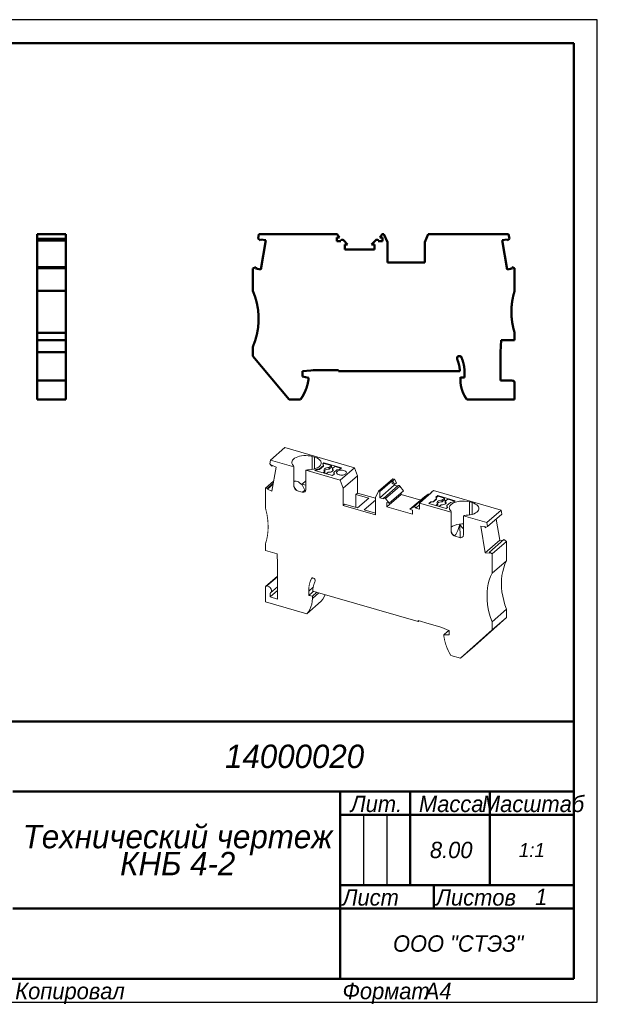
# Model space of a CAD drawing. Header units: millimetres. Extents: x 0 to 297, y 0 to 210.
# Tile 2 of 2: x 173 to 297, y 0 to 210. Entities that reach past the tile are written whole.
import ezdxf

# ---------------------------------------------------------------- set-up
doc = ezdxf.new("R2010")
doc.units = ezdxf.units.MM

# ---------------------------------------------------------------- blocks, each defined once
blk = doc.blocks.new('_FR1Страница_1')
at = {"color": 7, "lineweight": 25, "flags": 128}
for points in [[(297, 210), (0, 210)], [(297, 0), (297, 210)], [(247, 40), (247, 25)], [(252, 40), (252, 25)], [(242, 20), (292, 20)], [(0, 0), (297, 0)]]:
    blk.add_lwpolyline(points, dxfattribs=at)
at = {"color": 7, "lineweight": 50, "flags": 128}
for points in [[(20, 205), (292, 205)], [(292, 205), (292, 5)], [(107, 60), (292, 60)], [(172, 45), (292, 45)], [(242, 45), (242, 5)], [(257, 45), (257, 25)], [(274, 45), (274, 25)], [(242, 40), (292, 40)], [(242, 25), (292, 25)], [(262, 25), (262, 20)], [(172, 20), (292, 20)], [(292, 5), (20, 5)]]:
    blk.add_lwpolyline(points, dxfattribs=at)
at = {"color": 7}
for s, insert, char_height, width, attachment_point in [('\\pl0.5;{\\fT-FLEX Type A|b0|i1;\\l14000020 \\P}', (232, 52.5), 5, 122.5, 5), ('\\pl0.5;{\\fT-FLEX Type A|b0|i1;\\lМасштаб\\P}', (283, 44.125), 3.5, 19.75, 2), ('\\pl0.5;{\\fT-FLEX Type A|b0|i1;\\lЛит.\\P}', (249.5, 44.125), 3.5, 16.75, 2), ('\\pl0.5;{\\fT-FLEX Type A|b0|i1;\\lМасса\\P}', (265.5, 44.125), 3.5, 18.75, 2), ('\\pl0.5;{\\fT-FLEX Type A|b0|i1;\\l8.00\\P}', (265.5, 32.5), 3.5, 18.75, 5), ('{\\fT-FLEX Type A|b0|i1;\\l1:1\\P}', (283, 32.5), 3, 19.5, 5), ('\\pl0.5;{\\fT-FLEX Type A|b0|i1;\\l\\P}', (244.5, 32.5), 3.5, 6.75, 5), ('\\pl0.5;{\\fT-FLEX Type A|b0|i1;\\l\\P}', (249.5, 32.5), 3.5, 6.75, 5), ('\\pl0.5;{\\fT-FLEX Type A|b0|i1;\\l\\P}', (254.5, 32.5), 3.5, 6.75, 5), ('\\pl0.5;{\\fT-FLEX Type A|b0|i1;\\l\\H0.857143x;\\P}', (283, 32.5), 3.5, 19.75, 5), ('\\pl0.5;{\\fT-FLEX Type A|b0|i1;\\lЛист\\P}', (242, 24.125), 3.5, 11.75, 1), ('\\pl0.5;{\\fT-FLEX Type A|b0|i1;\\l\\H0.857143x;\\P}', (257, 24.125), 3.5, 11.75, 2), ('\\pl0.5;{\\fT-FLEX Type A|b0|i1;\\lЛистов\\P}', (262, 24.125), 3.5, 17.75, 1), ('{\\fT-FLEX Type A|b0|i1;\\l1\\P}', (285, 22.5), 3.5, 15.75, 5), ('\\pl0.5;{\\fT-FLEX Type A|b0|i1;\\l\\H0.857143x;\\P}', (285, 24.125), 3.5, 15.75, 2), ('{\\fT-FLEX Type A|b0|i1;\\l\\P}', (257, 22.5), 3.5, 11.75, 5), ('{\\fT-FLEX Type A|b0|i1;\\l}', (207, 20), 3, 71.5, 5), ('\\pl0.5;{\\fT-FLEX Type A|b0|i1;\\lООО "СТЭЗ"\\P}', (267, 12.5), 3.5, 51.75, 5), ('\\pl0.6;{\\fT-FLEX Type A|b0|i1;\\l \\P}', (207, 12.5), 3.5, 71.75, 5), ('\\pl0.5;{\\fT-FLEX Type A|b0|i1;\\lКопировал\\P}', (172, 4.125), 3.5, 23.566, 1), ('\\pl0.5;{\\fT-FLEX Type A|b0|i1;\\l\\P}', (193.816, 4.125), 3.5, 40.967, 1), ('\\pl0.5;{\\fT-FLEX Type A|b0|i1;\\lФормат\\P}', (242, 4.125), 3.5, 18.675, 1), ('\\pl0.5;{\\fT-FLEX Type A|b0|i1;\\l\\P}', (258.925, 4.125), 3.5, 9.825, 1), ('{\\fT-FLEX Type A|b0|i1;\\lA4\\P}', (262.962, 4.125), 3.5, 9.825, 2)]:
    blk.add_mtext(s, dxfattribs=dict(at, insert=insert, char_height=char_height, width=width, attachment_point=attachment_point))
at = {"color": 7, "insert": (207, 32.5), "char_height": 5, "width": 72.5, "attachment_point": 5, "line_spacing_factor": 0.692771}
blk.add_mtext('\\pl0.5;{\\fT-FLEX Type A|b0|i1;\\lТехнический чертеж\\PКНБ 4-2\\P}', dxfattribs=at)
blk = doc.blocks.new('Страница_1')
at = {"color": 7, "lineweight": 50, "flags": 128}
for points in [[(183.312, 164.161), (177.162, 164.161)], [(177.162, 163.159), (177.162, 164.161)], [(183.312, 163.159), (177.162, 163.159)], [(177.162, 162.766), (177.162, 163.159)], [(177.162, 162.766), (183.312, 162.766)], [(177.162, 157.077), (177.162, 162.76)], [(183.312, 163.159), (183.312, 164.161)], [(183.312, 162.766), (183.312, 163.159)], [(183.312, 157.077), (183.312, 162.76)], [(224.602, 164.161), (224.438, 163.232)], [(224.438, 163.232), (224.993, 162.766)], [(241.364, 164.161), (224.602, 164.161)], [(225.041, 163.033), (224.993, 162.766)], [(226.095, 162.848), (224.997, 156.619)], [(226.095, 162.848), (225.041, 163.033)], [(241.262, 163.461), (241.854, 163.461)], [(241.262, 163.461), (241.262, 162.661)], [(241.262, 162.661), (242.172, 162.661)], [(241.364, 164.161), (241.854, 163.461)], [(243.595, 161.962), (242.684, 162.873)], [(248.73, 161.962), (249.641, 162.873)], [(250.153, 162.661), (251.062, 162.661)], [(250.471, 163.461), (250.961, 164.161)], [(250.471, 163.461), (251.062, 163.461)], [(250.961, 164.161), (251.373, 164.161)], [(251.062, 162.661), (251.062, 163.461)], [(252.112, 162.411), (251.373, 164.161)], [(252.112, 158.111), (252.112, 162.411)], [(260.852, 164.161), (260.112, 162.411)], [(260.112, 162.411), (260.112, 158.111)], [(260.852, 164.161), (278.023, 164.161)], [(277.684, 163.033), (276.63, 162.848)], [(277.728, 156.619), (276.63, 162.848)], [(277.731, 162.766), (277.684, 163.033)], [(277.731, 162.766), (278.2, 163.159)], [(278.2, 163.159), (278.023, 164.161)], [(242.987, 161.962), (243.595, 161.962)], [(242.987, 161.962), (242.987, 160.911)], [(242.987, 160.911), (249.337, 160.911)], [(248.73, 161.962), (249.337, 161.962)], [(249.337, 161.962), (249.337, 160.911)], [(252.112, 158.111), (260.112, 158.111)], [(183.312, 157.072), (177.162, 157.072)], [(177.162, 156.862), (177.162, 157.072)], [(183.312, 156.862), (177.162, 156.862)], [(177.162, 152.061), (177.162, 156.862)], [(183.312, 156.862), (183.312, 157.072)], [(183.312, 152.061), (183.312, 156.862)], [(223.99, 157.072), (223.312, 156.826)], [(223.312, 156.826), (223.312, 152.061)], [(223.99, 157.072), (223.942, 156.805)], [(223.942, 156.805), (224.997, 156.619)], [(277.728, 156.619), (278.782, 156.805)], [(279.312, 156.862), (278.735, 157.072)], [(278.782, 156.805), (278.735, 157.072)], [(279.312, 152.061), (279.312, 156.862)], [(177.162, 152.061), (177.162, 147.561)], [(177.162, 152.061), (183.312, 152.061)], [(183.312, 152.061), (183.312, 147.561)], [(177.162, 147.561), (177.162, 143.061)], [(183.312, 147.561), (183.312, 143.061)], [(177.162, 141.461), (177.162, 143.061)], [(177.162, 143.061), (183.312, 143.061)], [(177.162, 141.461), (177.162, 138.961)], [(183.312, 141.461), (177.162, 141.461)], [(183.312, 141.461), (183.312, 143.061)], [(183.312, 141.461), (183.312, 138.961)], [(276.411, 141.461), (276.312, 138.961)], [(276.411, 141.461), (279.312, 141.461)], [(279.312, 141.461), (279.312, 143.061)], [(177.162, 138.961), (177.162, 132.861)], [(177.162, 138.961), (183.312, 138.961)], [(183.312, 138.961), (183.312, 132.866)], [(223.312, 138.061), (223.312, 140.061)], [(276.312, 138.961), (276.312, 132.861)], [(231.126, 128.811), (223.312, 138.061)], [(233.912, 134.861), (233.968, 134.866)], [(233.912, 134.861), (233.912, 134.553)], [(233.968, 134.866), (235.758, 135.022)], [(235.758, 135.022), (236.198, 135.061)], [(236.198, 135.061), (238.859, 135.061)], [(238.859, 135.061), (241.612, 135.061)], [(241.612, 134.861), (241.612, 135.061)], [(267.606, 134.861), (241.612, 134.861)], [(267.574, 135.31), (267.606, 134.861)], [(268.584, 135.25), (268.612, 134.561)], [(177.162, 132.832), (177.162, 132.861)], [(178.262, 132.861), (177.162, 132.861)], [(177.162, 132.832), (177.162, 132.348)], [(183.312, 132.861), (178.265, 132.861)], [(183.312, 132.832), (183.312, 132.861)], [(183.312, 132.832), (183.312, 132.348)], [(233.912, 134.553), (233.912, 134.393)], [(233.912, 134.393), (233.912, 133.761)], [(233.912, 133.761), (235.212, 133.413)], [(235.212, 132.961), (235.212, 133.413)], [(267.712, 133.004), (267.712, 133.561)], [(268.112, 133.526), (267.712, 133.561)], [(268.612, 133.482), (268.112, 133.526)], [(268.612, 134.561), (268.612, 134.184)], [(268.612, 134.184), (268.612, 133.971)], [(268.612, 133.971), (268.612, 133.482)], [(278.712, 132.861), (276.312, 132.861)], [(278.937, 132.832), (278.712, 132.861)], [(177.162, 128.811), (177.162, 132.348)], [(183.312, 128.811), (183.312, 132.348)], [(279.312, 128.811), (279.312, 132.348)], [(183.312, 128.811), (177.162, 128.811)], [(231.126, 128.811), (233.517, 128.811)], [(269.107, 128.811), (279.312, 128.811)]]:
    blk.add_lwpolyline(points, dxfattribs=at)
at = {"color": 7, "linetype": 'Continuous', "lineweight": 50, "const_width": 0.5}
for points in [[(242.684, 162.873, 0.6681786), (242.172, 162.661, 0.6681786)], [(250.153, 162.661, 0.6681786), (249.641, 162.873, 0.6681786)], [(223.312, 140.061, 0.2087122), (223.312, 152.061, 0.2087122)], [(279.312, 152.061, 0.0763208), (278.621, 147.561, 0.0763208)], [(278.621, 147.561, 0.0763208), (279.312, 143.061, 0.0763208)], [(267.954, 137.801, 0.8171923), (266.993, 137.606, 0.8171923)], [(266.993, 137.606, 0.1005988), (267.033, 137.411, 0.1005988)], [(267.574, 135.31, 0.0746912), (267.033, 137.411, 0.0746912)], [(268.584, 135.25, 0.079661), (267.954, 137.801, 0.079661)], [(233.517, 128.811, 0.1196559), (235.212, 132.961, 0.1196559)], [(267.712, 133.004, 0.1619815), (269.107, 128.811, 0.1619815)], [(279.312, 132.348, 0.3419987), (278.937, 132.832, 0.3419987)]]:
    blk.add_lwpolyline(points, format="xyb", dxfattribs=at)
at = {"color": 7, "lineweight": 18, "flags": 128}
for points in [[(227.118, 115.855), (230.193, 118.518)], [(245.063, 114.225), (230.193, 118.518)], [(226.965, 115.031), (227.118, 115.855)], [(232.063, 114.427), (227.118, 115.855)], [(231.956, 114.737), (231.784, 114.952), (231.682, 115.177), (231.653, 115.408), (231.698, 115.639), (231.816, 115.862), (232.003, 116.074), (232.256, 116.268), (232.567, 116.439), (232.928, 116.584), (233.331, 116.698), (233.765, 116.778), (234.219, 116.823), (234.681, 116.831), (235.14, 116.803), (235.585, 116.738), (236.003, 116.638)], [(236.003, 116.638), (236.522, 116.488)], [(236.003, 113.861), (236.003, 116.638)], [(236.522, 116.488), (236.984, 116.323), (237.373, 116.115), (237.673, 115.874), (237.873, 115.608), (237.966, 115.328), (237.947, 115.043), (237.818, 114.767), (237.584, 114.508)], [(236.522, 113.979), (236.522, 116.488)], [(227.37, 114.573), (226.965, 115.031)], [(227.37, 114.573), (227.411, 114.793)], [(227.55, 114.729), (227.37, 114.573)], [(227.373, 109.249), (228.324, 114.369)], [(227.411, 114.793), (228.324, 114.369)], [(232.063, 110.313), (232.063, 114.427)], [(232.071, 110.378), (232.071, 114.492)], [(234.661, 109.563), (234.661, 113.677)], [(241.988, 111.562), (234.661, 113.677)], [(237.584, 114.508), (237.387, 114.359), (237.154, 114.223), (236.891, 114.103), (236.599, 114), (236.285, 113.916), (235.952, 113.851), (235.606, 113.807), (235.252, 113.785)], [(236.87, 113.84), (236.614, 113.618)], [(236.727, 113.586), (236.87, 113.71)], [(237.601, 113.973), (236.87, 113.84)], [(237.601, 113.843), (236.87, 113.71)], [(236.87, 113.84), (236.87, 113.71)], [(238.419, 114.681), (237.601, 113.973)], [(237.601, 113.843), (238.419, 114.551)], [(237.601, 113.973), (237.601, 113.843)], [(238.539, 115.285), (238.284, 115.064)], [(238.284, 115.064), (238.419, 114.681)], [(238.319, 114.965), (238.539, 115.156)], [(238.419, 114.681), (238.419, 114.551)], [(238.721, 113.463), (238.585, 113.59), (238.527, 113.731), (238.553, 113.875), (238.659, 114.009), (238.838, 114.123), (239.075, 114.206), (239.349, 114.252), (239.637, 114.256)], [(242.263, 114.21), (238.539, 115.285)], [(238.539, 115.285), (238.539, 115.156)], [(240.142, 114.693), (238.539, 115.156)], [(238.594, 113.581), (238.659, 113.663), (238.838, 113.776), (239.075, 113.859), (239.349, 113.905), (239.637, 113.91)], [(240.33, 114.056), (240.466, 113.929), (240.524, 113.787), (240.498, 113.644), (240.392, 113.509), (240.213, 113.396), (239.976, 113.313), (239.702, 113.267), (239.414, 113.263)], [(239.637, 114.256), (240.142, 114.693)], [(239.637, 113.91), (240.142, 114.347)], [(239.637, 114.256), (239.637, 113.91)], [(240.142, 114.693), (240.142, 114.347)], [(240.534, 114.233), (240.142, 114.347)], [(240.834, 114.493), (240.33, 114.056)], [(240.33, 114.056), (240.33, 113.71)], [(240.33, 113.71), (240.457, 113.591)], [(240.628, 113.194), (241.308, 113.783)], [(242.151, 114.113), (240.834, 114.493)], [(241.308, 113.783), (241.855, 113.856)], [(243.122, 113.496), (242.943, 113.589), (242.723, 113.656), (242.477, 113.695), (242.22, 113.703), (241.966, 113.68), (241.732, 113.626), (241.531, 113.545), (241.376, 113.442)], [(241.855, 113.856), (242.263, 114.21)], [(241.988, 111.562), (245.063, 114.225)], [(245.063, 114.225), (245.704, 112.524)], [(236.614, 113.618), (240.338, 112.543)], [(238.329, 113.123), (238.721, 113.463)], [(238.629, 113.037), (238.721, 113.116)], [(238.721, 113.463), (238.721, 113.116)], [(239.414, 113.263), (239.022, 112.923)], [(240.338, 112.543), (240.774, 112.921)], [(240.628, 113.194), (240.628, 113.064)], [(240.774, 112.921), (240.628, 113.194)], [(240.628, 113.064), (240.726, 112.879)], [(241.376, 113.442), (241.291, 113.348), (241.244, 113.248), (241.237, 113.145), (241.271, 113.043), (241.343, 112.947), (241.452, 112.86), (241.593, 112.785), (241.76, 112.725), (241.948, 112.682), (242.148, 112.659), (242.354, 112.655), (242.557, 112.672), (242.75, 112.708), (242.924, 112.763), (243.075, 112.833), (243.194, 112.917)], [(241.988, 111.562), (242.629, 109.861)], [(245.704, 112.524), (242.629, 109.861)], [(243.194, 112.917), (243.307, 113.059), (243.333, 113.212), (243.27, 113.362), (243.122, 113.496)], [(245.704, 112.524), (245.704, 108.801)], [(250.198, 109.192), (253.273, 111.855)], [(253.229, 111.406), (253.629, 111.752)], [(253.629, 111.752), (253.273, 111.855)], [(254.054, 111.023), (253.629, 111.752)], [(226.001, 109.856), (227.771, 111.389)], [(226.001, 109.856), (226.501, 109.894)], [(226.001, 105.698), (226.001, 109.856)], [(226.46, 109.674), (227.642, 110.697)], [(226.46, 109.674), (226.501, 109.894)], [(227.373, 109.249), (226.46, 109.674)], [(226.501, 109.894), (227.683, 110.918)], [(232.063, 110.313), (232.08, 110.153), (232.13, 109.991), (232.311, 109.687), (232.574, 109.445), (232.879, 109.299)], [(232.071, 111.237), (232.216, 111.322), (232.398, 111.365), (232.603, 111.356), (232.83, 111.294), (233.073, 111.179), (233.331, 111.014), (233.598, 110.803), (233.87, 110.549)], [(232.882, 109.304), (232.71, 109.39), (232.554, 109.514), (232.298, 109.839), (232.105, 110.22), (232.098, 110.239)], [(233.846, 109.019), (234.151, 108.99), (234.414, 109.08), (234.595, 109.28), (234.644, 109.413), (234.661, 109.563)], [(233.87, 110.699), (234.137, 110.991), (234.411, 111.244), (234.661, 111.433)], [(233.87, 110.699), (234.661, 110.471)], [(233.87, 110.549), (233.87, 110.699)], [(233.87, 110.549), (234.433, 109.411)], [(242.629, 109.861), (242.629, 106.138)], [(253.141, 111.431), (250.466, 109.114)], [(253.541, 110.478), (250.466, 107.815)], [(254.392, 110.403), (251.317, 107.74)], [(254.773, 110.307), (251.698, 107.644)], [(253.141, 111.431), (253.141, 110.825)], [(253.229, 111.406), (253.141, 111.431)], [(253.141, 110.825), (253.654, 110.677)], [(253.654, 110.677), (253.229, 111.406)], [(253.541, 110.478), (253.541, 110.709)], [(254.245, 110.275), (253.541, 110.478)], [(253.654, 110.677), (254.054, 111.023)], [(254.773, 110.307), (254.711, 110.37), (254.64, 110.416), (254.563, 110.442), (254.489, 110.445), (254.424, 110.424), (254.395, 110.4)], [(255.562, 109.29), (254.773, 110.307)], [(232.879, 109.299), (232.882, 109.304)], [(233.103, 109.234), (232.879, 109.299)], [(232.882, 109.304), (233.103, 109.234)], [(233.103, 109.234), (233.622, 109.084)], [(233.846, 109.019), (233.622, 109.084)], [(233.622, 109.084), (233.854, 109.024)], [(233.854, 109.024), (233.846, 109.019)], [(234.42, 109.09), (234.252, 109.024), (234.054, 109.002), (233.854, 109.024)], [(234.433, 109.411), (233.971, 109.011)], [(234.433, 109.087), (234.433, 109.411)], [(245.704, 108.801), (245.379, 108.519)], [(245.379, 108.519), (245.379, 105.719)], [(248.107, 107.732), (245.379, 108.519)], [(245.682, 105.631), (248.107, 107.732)], [(249.557, 107.688), (245.704, 108.801)], [(249.557, 107.861), (250.198, 109.192)], [(249.557, 104.138), (249.557, 107.861)], [(250.466, 109.114), (250.198, 109.192)], [(250.466, 107.815), (250.466, 109.114)], [(251.254, 107.588), (250.466, 107.815)], [(251.698, 107.644), (251.636, 107.707), (251.565, 107.753), (251.488, 107.779), (251.414, 107.782), (251.349, 107.761), (251.298, 107.72), (251.265, 107.66), (251.254, 107.588)], [(252.487, 106.627), (251.698, 107.644)], [(255.035, 108.532), (251.96, 105.869)], [(252.487, 106.627), (255.562, 109.29)], [(255.035, 108.834), (255.035, 108.532)], [(259.22, 107.324), (255.035, 108.532)], [(256.933, 105.343), (260.008, 108.006)], [(260.797, 108.568), (257.722, 105.905)], [(258.953, 106.664), (261.628, 108.981)], [(260.008, 108.006), (260.797, 108.568)], [(260.797, 108.568), (260.858, 108.595), (260.93, 108.6), (261.006, 108.582), (261.08, 108.542), (261.092, 108.531)], [(261.541, 109.006), (261.17, 108.584)], [(261.541, 109.006), (261.941, 109.353)], [(261.628, 108.981), (261.541, 109.006)], [(262.612, 107.633), (261.932, 107.044)], [(261.932, 106.914), (262.612, 107.503)], [(261.941, 109.353), (276.457, 105.162)], [(262.875, 108.26), (262.466, 107.906)], [(262.466, 107.906), (262.612, 107.633)], [(262.514, 107.818), (262.875, 108.131)], [(262.612, 107.633), (262.612, 107.503)], [(262.875, 108.26), (262.875, 108.131)], [(266.599, 107.185), (262.875, 108.26)], [(262.875, 108.131), (264.304, 107.718)], [(263.799, 107.281), (264.304, 107.718)], [(263.799, 106.935), (264.304, 107.372)], [(264.304, 107.718), (264.304, 107.372)], [(264.304, 107.372), (264.697, 107.258)], [(264.997, 107.518), (264.492, 107.081)], [(264.997, 107.518), (266.486, 107.088)], [(242.954, 106.419), (242.629, 106.138)], [(249.557, 104.138), (242.629, 106.138)], [(242.954, 106.419), (245.682, 105.631)], [(249.579, 107.307), (247.154, 105.206)], [(251.96, 106.779), (251.96, 105.869)], [(251.96, 106.779), (252.487, 106.627)], [(257.46, 104.281), (251.96, 105.869)], [(256.933, 105.343), (257.722, 105.905)], [(257.46, 105.191), (256.933, 105.343)], [(257.722, 105.905), (257.783, 105.932), (257.855, 105.937), (257.931, 105.919), (258.005, 105.879), (258.071, 105.821), (258.122, 105.75), (258.154, 105.671), (258.166, 105.593)], [(258.166, 105.593), (258.953, 106.275)], [(258.953, 105.365), (258.166, 105.593)], [(258.953, 106.664), (265.752, 104.702)], [(258.953, 106.664), (258.953, 105.365)], [(261.385, 106.971), (260.95, 106.593)], [(260.95, 106.593), (264.674, 105.518)], [(261.062, 106.561), (261.385, 106.841)], [(261.932, 107.044), (261.385, 106.971)], [(261.385, 106.971), (261.385, 106.841)], [(261.932, 106.914), (261.385, 106.841)], [(261.932, 107.044), (261.932, 106.914)], [(262.491, 106.148), (262.883, 106.488)], [(263.799, 107.281), (263.511, 107.277), (263.237, 107.231), (263.001, 107.148), (262.822, 107.035), (262.715, 106.9), (262.689, 106.756), (262.747, 106.615), (262.883, 106.488)], [(263.799, 106.935), (263.511, 106.93), (263.237, 106.884), (263.001, 106.801), (262.822, 106.688), (262.756, 106.606)], [(262.791, 106.062), (262.883, 106.141)], [(262.883, 106.488), (262.883, 106.141)], [(263.576, 106.288), (263.184, 105.948)], [(263.576, 106.288), (263.864, 106.292), (264.138, 106.338), (264.375, 106.421), (264.554, 106.535)], [(263.799, 107.281), (263.799, 106.935)], [(264.554, 106.535), (264.66, 106.669), (264.686, 106.813), (264.628, 106.954), (264.492, 107.081)], [(264.492, 107.081), (264.492, 106.735)], [(264.619, 106.616), (264.492, 106.735)], [(264.674, 105.518), (264.929, 105.74)], [(264.794, 106.123), (265.612, 106.831)], [(264.794, 106.123), (264.794, 105.993)], [(264.929, 105.74), (264.794, 106.123)], [(264.794, 105.993), (264.894, 105.709)], [(265.644, 105.012), (265.505, 105.176), (265.408, 105.348), (265.353, 105.524), (265.342, 105.703), (265.375, 105.88), (265.452, 106.055), (265.57, 106.223), (265.729, 106.383)], [(265.612, 106.831), (266.343, 106.964)], [(265.729, 106.383), (266.061, 106.614), (266.476, 106.808), (266.958, 106.958), (267.49, 107.058), (268.051, 107.105), (268.619, 107.095), (269.173, 107.031), (269.691, 106.913)], [(266.343, 106.964), (266.599, 107.185)], [(270.211, 106.763), (270.592, 106.632), (270.926, 106.472), (271.205, 106.288), (271.422, 106.083), (271.571, 105.864), (271.649, 105.636), (271.653, 105.405), (271.584, 105.176), (271.442, 104.956), (271.232, 104.75), (270.96, 104.563), (270.631, 104.4), (270.255, 104.265), (269.84, 104.162), (269.399, 104.093), (268.94, 104.061)], [(269.691, 104.139), (269.691, 106.913)], [(270.211, 106.763), (269.691, 106.913)], [(270.211, 104.254), (270.211, 106.763)], [(247.154, 105.206), (249.557, 104.513)], [(257.46, 105.191), (257.46, 104.281)], [(265.752, 100.588), (265.752, 104.702)], [(265.759, 100.653), (265.759, 104.767)], [(268.35, 99.838), (268.35, 103.952)], [(268.35, 103.952), (273.382, 102.499)], [(273.382, 102.499), (276.457, 105.162)], [(273.524, 101.654), (276.599, 104.317)], [(275.358, 103.242), (276.115, 98.729)], [(276.457, 105.162), (276.599, 104.317)], [(268.35, 102.207), (268.051, 102.212), (267.49, 102.165), (266.958, 102.065), (266.476, 101.915), (266.061, 101.721), (265.759, 101.511)], [(266.575, 99.781), (266.743, 99.971), (266.898, 100.225), (267.039, 100.512), (267.167, 100.816), (267.4, 101.449), (267.613, 102.095)], [(268.35, 101.143), (268.348, 101.144), (267.963, 101.607), (267.613, 102.095)], [(267.613, 102.095), (267.637, 99.288)], [(272.089, 101.735), (273.04, 96.066)], [(272.089, 101.735), (273.002, 101.633)], [(273.002, 101.633), (273.043, 101.389)], [(273.524, 101.654), (273.043, 101.389)], [(273.382, 102.499), (273.524, 101.654)], [(266.567, 99.574), (266.262, 99.72), (266, 99.962), (265.818, 100.266), (265.769, 100.428), (265.752, 100.588)], [(265.787, 100.514), (265.794, 100.495), (265.986, 100.114), (266.242, 99.789), (266.399, 99.665), (266.571, 99.579)], [(266.381, 99.679), (266.434, 99.691), (266.575, 99.781)], [(266.571, 99.579), (266.567, 99.574)], [(266.567, 99.574), (266.791, 99.509)], [(266.791, 99.509), (266.571, 99.579)], [(267.311, 99.359), (266.791, 99.509)], [(267.311, 99.359), (267.534, 99.294)], [(267.543, 99.299), (267.311, 99.359)], [(268.35, 99.838), (268.333, 99.688), (268.283, 99.555), (268.102, 99.355), (267.839, 99.265), (267.534, 99.294)], [(267.534, 99.294), (267.543, 99.299)], [(267.543, 99.299), (267.742, 99.277), (267.94, 99.299), (268.109, 99.365)], [(226.001, 96.518), (226.001, 97.904)], [(273.04, 96.066), (276.115, 98.729)], [(276.987, 98.87), (273.912, 96.207)], [(274.499, 95.825), (277.574, 98.488)], [(276.743, 98.659), (276.115, 98.729)], [(276.987, 98.87), (277.574, 98.488)], [(277.574, 98.488), (277.574, 94.361)], [(228.514, 95.793), (226.001, 96.518)], [(228.514, 95.793), (228.599, 93.603)], [(273.953, 95.964), (273.04, 96.066)], [(273.912, 96.207), (273.953, 95.964)], [(273.912, 96.207), (274.499, 95.825)], [(274.499, 95.825), (274.499, 91.698)], [(228.599, 93.603), (228.599, 86.155)], [(277.574, 94.361), (274.499, 91.698)], [(277.574, 83.969), (277.245, 84.892), (276.975, 85.818), (276.763, 86.745), (276.611, 87.666), (276.52, 88.579), (276.489, 89.478), (276.52, 90.359), (276.611, 91.219), (276.763, 92.053), (276.975, 92.857), (277.245, 93.628), (277.574, 94.361)], [(228.599, 91.038), (226.107, 88.879)], [(228.599, 90.921), (226.326, 88.952)], [(236.67, 90.1), (236.644, 90.253), (236.572, 90.402), (236.46, 90.531), (236.323, 90.624), (236.175, 90.671), (236.035, 90.666), (235.918, 90.61), (235.838, 90.509)], [(236, 90.65), (235.838, 90.509)], [(274.499, 81.306), (274.17, 82.229), (273.9, 83.155), (273.688, 84.082), (273.536, 85.003), (273.445, 85.916), (273.414, 86.815), (273.445, 87.696), (273.536, 88.556), (273.688, 89.39), (273.9, 90.194), (274.17, 90.965), (274.499, 91.698)], [(226.326, 88.952), (226.196, 88.932), (226.092, 88.865), (226.024, 88.76), (226.001, 88.626)], [(226.001, 85.563), (226.001, 88.626)], [(226.326, 88.952), (226.501, 88.926), (226.678, 88.859), (226.846, 88.755), (226.998, 88.619), (227.125, 88.459), (227.221, 88.282), (227.28, 88.098), (227.3, 87.916)], [(227.11, 87.461), (228.599, 88.75)], [(236.24, 88.71), (235.268, 87.868)], [(235.292, 88.457), (235.268, 87.868)], [(228.599, 87.955), (227.04, 86.605)], [(227.3, 87.916), (227.283, 87.758), (227.232, 87.617), (227.15, 87.5), (227.04, 87.41)], [(227.04, 86.605), (227.04, 87.41)], [(228.599, 86.155), (227.04, 86.605)], [(234.839, 83.012), (235.199, 83.447), (235.5, 83.935), (235.737, 84.47), (235.909, 85.047), (236.012, 85.657), (236.047, 86.295)], [(235.268, 87.868), (235.268, 87.541)], [(236.055, 87.615), (235.268, 86.933)], [(235.268, 87.541), (235.268, 87.356)], [(235.268, 87.356), (235.268, 86.933)], [(235.268, 86.933), (235.701, 86.846)], [(235.701, 86.846), (236.047, 86.777)], [(236.047, 86.777), (237.022, 87.621)], [(237.439, 87.5), (236.047, 86.295)], [(236.047, 86.295), (236.047, 86.777)], [(236.055, 87.615), (236.302, 87.829)], [(236.167, 88.257), (236.139, 87.876)], [(236.139, 87.876), (258.65, 81.377)], [(237.914, 85.675), (238.274, 86.11), (238.575, 86.598), (238.801, 87.108)], [(234.839, 83.012), (226.001, 85.563)], [(237.914, 85.675), (234.839, 83.012)], [(270.807, 76.179), (277.574, 82.237)], [(277.574, 83.969), (274.499, 81.306)], [(274.499, 79.574), (277.574, 82.237)], [(277.574, 82.237), (277.574, 83.969)], [(261.035, 80.862), (258.65, 81.551)], [(258.65, 81.377), (258.65, 81.551)], [(258.8, 81.507), (258.65, 81.377)], [(263.339, 80.197), (261.035, 80.862)], [(263.721, 80.054), (263.339, 80.197)], [(265.271, 79.47), (263.721, 80.054)], [(274.499, 79.574), (274.499, 81.306)], [(264.98, 79.205), (264.193, 78.523)], [(265.319, 78.5), (264.193, 78.523)], [(264.193, 78.132), (264.193, 78.523)], [(264.98, 79.205), (265.282, 79.466)], [(265.319, 79.452), (265.271, 79.47)], [(265.319, 79.452), (265.319, 79.186)], [(265.319, 79.186), (265.319, 79.048)], [(265.319, 79.048), (265.319, 78.5)], [(267.732, 73.516), (274.499, 79.574)], [(267.732, 73.516), (270.807, 76.179)], [(267.732, 73.516), (265.661, 74.114)]]:
    blk.add_lwpolyline(points, dxfattribs=at)
at = {"color": 7, "linetype": 'Continuous', "lineweight": 18, "const_width": 0.18}
for points in [[(232.063, 114.427, 0.2698379), (231.956, 114.737, 0.2698379)], [(235.252, 113.785, 0.0803121), (234.661, 113.677, 0.0803121)], [(232.063, 110.313, 0.049994), (232.06, 110.378, 0.049994)], [(232.074, 110.378, 0.1390249), (232.098, 110.239, 0.1390249)], [(226.599, 101.628, 0.0701084), (226.001, 105.698, 0.0701084)], [(265.752, 104.702, 0.2698378), (265.644, 105.012, 0.2698378)], [(268.94, 104.061, 0.0803121), (268.35, 103.952, 0.0803121)], [(226.001, 97.904, 0.0833543), (226.599, 101.628, 0.0833543)], [(265.752, 100.588, 0.049994), (265.748, 100.653, 0.049994)], [(265.763, 100.653, 0.1390249), (265.787, 100.514, 0.1390249)], [(235.838, 90.509, 0.0914946), (235.292, 88.457, 0.0914946)], [(236.635, 89.941, 0.0862477), (236.167, 88.257, 0.0862477)], [(236.635, 89.941, 0.1130433), (236.67, 90.1, 0.1130433)], [(264.193, 78.132, 0.0985881), (265.661, 74.114, 0.0985881)]]:
    blk.add_lwpolyline(points, format="xyb", dxfattribs=at)
blk.add_blockref('_FR1Страница_1', (0, 0))

msp = doc.modelspace()

# ---------------------------------------------------------------- block references
msp.add_blockref('Страница_1', (0, 0))

doc.saveas('drawing.dxf')
